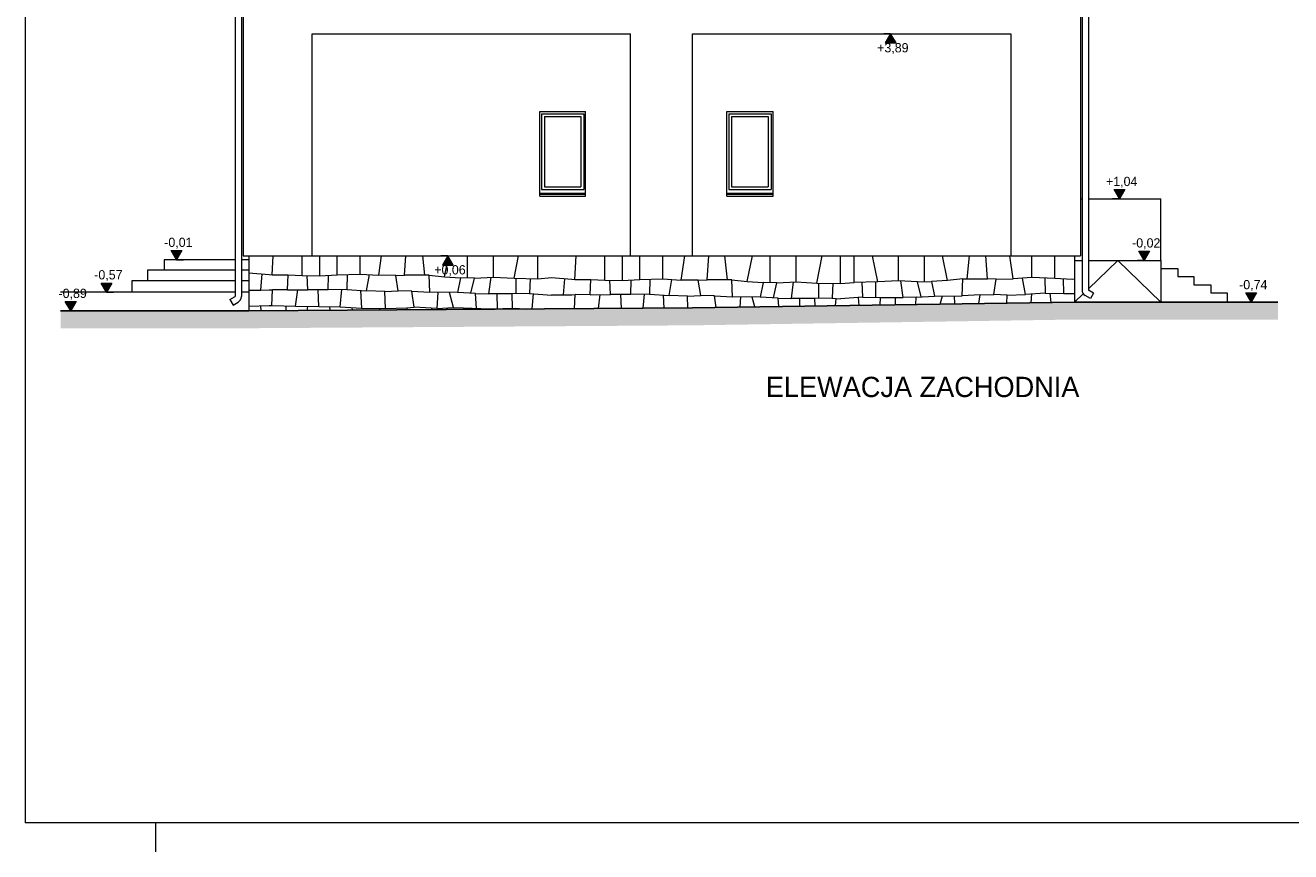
# Model space of a CAD drawing. Extents: x -510370 to -355890, y -22547 to 182180.
# Tile 4 of 256: x -453240 to -431414, y -22547 to -8295. Entities that reach past the tile are written whole.
import ezdxf

# ---------------------------------------------------------------- set-up
doc = ezdxf.new("R2010")
doc.units = 0
doc.header["$MEASUREMENT"] = 0
for name, color, linetype, lineweight in [('Arch opisy_Nr_Pióra__21', 7, 'Continuous', 9), ('ARCH TABELA_Nr_Pióra__21', 7, 'Continuous', 9), ('arch wypelnienia_Nr_Pióra__21', 7, 'Continuous', 9), ('INWENT RURY SPUSTOWE_Nr_Pióra__21', 7, 'Continuous', 9), ('INWENT TEREN_Nr_Pióra__1', 7, 'Continuous', 25), ('INWENT TEREN_Nr_Pióra__21', 7, 'Continuous', 9), ('INWENT WYMIARY_Nr_Pióra__21', 7, 'Continuous', 9), ('INWENT. OKNA_Nr_Pióra__5', 7, 'Continuous', 13), ('INWENT.ŚCIANY_Nr_Pióra__21', 7, 'Continuous', 9), ('Istniejące schody_Nr_Pióra__21', 7, 'Continuous', 9), ('Istniejące schody_Nr_Pióra__5', 7, 'Continuous', 13)]:
    doc.layers.add(name, color=color, linetype=linetype, lineweight=lineweight)
doc.layers.add('INWENT WYMIARY', color=7, linetype='Continuous')
doc.layers.add('INWENT.ŚCIANY_Nr_Pióra__2', color=7, linetype='Continuous', lineweight=13, true_color=0x7f7f7f)
doc.styles.add('GENERATED_STYLE_1', font='txt')
doc.styles.add('GENERATED_STYLE_6', font='txt')

# ---------------------------------------------------------------- blocks, each defined once
blk = doc.blocks.new('Wymiary_12', base_point=(-452457, -13220))
at = {"layer": 'INWENT WYMIARY_Nr_Pióra__21', "linetype": 'Continuous'}
blk.add_hatch(color=256, dxfattribs=at).paths.add_polyline_path([(-452457, -13220), (-452550, -13060), (-452364, -13060)], flags=0)
for p, q in [((-452457, -13220), (-452550, -13060)), ((-452550, -13060), (-452364, -13060)), ((-452364, -13060), (-452457, -13220)), ((-452457, -13220), (-452577, -13220)), ((-452457, -13220), (-452337, -13220))]:
    blk.add_line(p, q, dxfattribs=at)
at = {"layer": 'INWENT WYMIARY_Nr_Pióra__21', "insert": (-452667, -13028), "char_height": 160, "attachment_point": 7, "style": 'GENERATED_STYLE_1'}
blk.add_mtext('{-0,89}', dxfattribs=at)
blk = doc.blocks.new('Wymiary_13', base_point=(-451841, -12900))
at = {"layer": 'INWENT WYMIARY_Nr_Pióra__21', "linetype": 'Continuous'}
blk.add_hatch(color=256, dxfattribs=at).paths.add_polyline_path([(-451841, -12900), (-451934, -12740), (-451748, -12740)], flags=0)
for p, q in [((-451841, -12900), (-451934, -12740)), ((-451934, -12740), (-451748, -12740)), ((-451748, -12740), (-451841, -12900)), ((-451841, -12900), (-451961, -12900)), ((-451841, -12900), (-451721, -12900))]:
    blk.add_line(p, q, dxfattribs=at)
at = {"layer": 'INWENT WYMIARY_Nr_Pióra__21', "insert": (-452051, -12708), "char_height": 160, "attachment_point": 7, "style": 'GENERATED_STYLE_1'}
blk.add_mtext('{-0,57}', dxfattribs=at)
blk = doc.blocks.new('Wymiary_14', base_point=(-450634, -12340))
at = {"layer": 'INWENT WYMIARY_Nr_Pióra__21', "linetype": 'Continuous'}
blk.add_hatch(color=256, dxfattribs=at).paths.add_polyline_path([(-450634, -12340), (-450727, -12180), (-450541, -12180)], flags=0)
for p, q in [((-450634, -12340), (-450727, -12180)), ((-450727, -12180), (-450541, -12180)), ((-450541, -12180), (-450634, -12340)), ((-450634, -12340), (-450754, -12340)), ((-450634, -12340), (-450514, -12340))]:
    blk.add_line(p, q, dxfattribs=at)
at = {"layer": 'INWENT WYMIARY_Nr_Pióra__21', "insert": (-450844, -12148), "char_height": 160, "attachment_point": 7, "style": 'GENERATED_STYLE_1'}
blk.add_mtext('{-0,01}', dxfattribs=at)
blk = doc.blocks.new('Wymiary_15', base_point=(-445953, -12270))
at = {"layer": 'INWENT WYMIARY_Nr_Pióra__21', "linetype": 'Continuous'}
blk.add_hatch(color=256, dxfattribs=at).paths.add_polyline_path([(-445953, -12270), (-446046, -12430), (-445860, -12430)], flags=0)
for p, q in [((-445953, -12270), (-446073, -12270)), ((-445953, -12270), (-446046, -12430)), ((-446046, -12430), (-445860, -12430)), ((-445953, -12270), (-445833, -12270)), ((-445860, -12430), (-445953, -12270))]:
    blk.add_line(p, q, dxfattribs=at)
at = {"layer": 'INWENT WYMIARY_Nr_Pióra__21', "insert": (-446186, -12622), "char_height": 160, "attachment_point": 7, "style": 'GENERATED_STYLE_1'}
blk.add_mtext('{+0,06}', dxfattribs=at)
blk = doc.blocks.new('Wymiary_79', base_point=(-433939, -12350))
at = {"layer": 'INWENT WYMIARY_Nr_Pióra__21', "linetype": 'Continuous'}
blk.add_hatch(color=256, dxfattribs=at).paths.add_polyline_path([(-433939, -12350), (-434032, -12190), (-433847, -12190)], flags=0)
for p, q in [((-433939, -12350), (-434032, -12190)), ((-434032, -12190), (-433847, -12190)), ((-433847, -12190), (-433939, -12350)), ((-433939, -12350), (-434059, -12350)), ((-433939, -12350), (-433819, -12350))]:
    blk.add_line(p, q, dxfattribs=at)
at = {"layer": 'INWENT WYMIARY_Nr_Pióra__21', "insert": (-434149, -12158), "char_height": 160, "attachment_point": 7, "style": 'GENERATED_STYLE_1'}
blk.add_mtext('{-0,02}', dxfattribs=at)
blk = doc.blocks.new('Wymiary_80', base_point=(-434367, -11290))
at = {"layer": 'INWENT WYMIARY_Nr_Pióra__21', "linetype": 'Continuous'}
blk.add_hatch(color=256, dxfattribs=at).paths.add_polyline_path([(-434367, -11290), (-434460, -11130), (-434274, -11130)], flags=0)
for p, q in [((-434367, -11290), (-434460, -11130)), ((-434460, -11130), (-434274, -11130)), ((-434274, -11130), (-434367, -11290)), ((-434367, -11290), (-434487, -11290)), ((-434367, -11290), (-434247, -11290))]:
    blk.add_line(p, q, dxfattribs=at)
at = {"layer": 'INWENT WYMIARY_Nr_Pióra__21', "insert": (-434600, -11098), "char_height": 160, "attachment_point": 7, "style": 'GENERATED_STYLE_1'}
blk.add_mtext('{+1,04}', dxfattribs=at)
blk = doc.blocks.new('Wymiary_81', base_point=(-432093, -13070))
at = {"layer": 'INWENT WYMIARY_Nr_Pióra__21', "linetype": 'Continuous'}
blk.add_hatch(color=256, dxfattribs=at).paths.add_polyline_path([(-432093, -13070), (-432186, -12910), (-432001, -12910)], flags=0)
for p, q in [((-432093, -13070), (-432213, -13070)), ((-432093, -13070), (-432186, -12910)), ((-432186, -12910), (-432001, -12910)), ((-432001, -12910), (-432093, -13070)), ((-432093, -13070), (-431973, -13070))]:
    blk.add_line(p, q, dxfattribs=at)
at = {"layer": 'INWENT WYMIARY_Nr_Pióra__21', "insert": (-432303, -12878), "char_height": 160, "attachment_point": 7, "style": 'GENERATED_STYLE_1'}
blk.add_mtext('{-0,74}', dxfattribs=at)
blk = doc.blocks.new('Wymiary_83', base_point=(-438314, -8440))
at = {"layer": 'INWENT WYMIARY_Nr_Pióra__21', "linetype": 'Continuous'}
blk.add_hatch(color=256, dxfattribs=at).paths.add_polyline_path([(-438314, -8440), (-438407, -8600), (-438221, -8600)], flags=0)
for p, q in [((-438314, -8440), (-438434, -8440)), ((-438314, -8440), (-438407, -8600)), ((-438314, -8440), (-438194, -8440)), ((-438221, -8600), (-438314, -8440)), ((-438407, -8600), (-438221, -8600))]:
    blk.add_line(p, q, dxfattribs=at)
at = {"layer": 'INWENT WYMIARY_Nr_Pióra__21', "insert": (-438547, -8792), "char_height": 160, "attachment_point": 7, "style": 'GENERATED_STYLE_1'}
blk.add_mtext('{+3,89}', dxfattribs=at)

msp = doc.modelspace()

# ---------------------------------------------------------------- hatches: boundary and pattern name
at = {"layer": 'arch wypelnienia_Nr_Pióra__21', "linetype": 'Continuous'}
msp.add_hatch(color=256, dxfattribs=at).paths.add_polyline_path([(-449382.2, -13219.6), (-452632.2, -13219.6), (-452632.2, -13519.6), (-449382.2, -13519.6), (-449381.2, -13519.6), (-441729, -13469.6), (-435139.9, -13369.6), (-431634.4, -13369.6), (-431634.4, -13069.6), (-435142.2, -13069.6), (-441732.2, -13169.6)], flags=0)

# ---------------------------------------------------------------- linework, layer by layer
at = {"layer": 'ARCH TABELA_Nr_Pióra__21', "linetype": 'Continuous'}
for p, q in [((-453239.9, 6402.6), (-453239.9, -22047.4)), ((-412489.9, -22047.4), (-453239.9, -22047.4)), ((-450989.9, -22547.4), (-450989.9, -22047.4)), ((-450989.9, -22547.4), (-450989.9, -22047.4))]:
    msp.add_line(p, q, dxfattribs=at)
at = {"layer": 'INWENT RURY SPUSTOWE_Nr_Pióra__21', "linetype": 'Continuous'}
for p, q in [((-449622.2, -6928.9), (-449622.2, -12972.2)), ((-449512.2, -6928.9), (-449512.2, -12972.2)), ((-435012.2, -7021.6), (-435012.2, -12862.2)), ((-434902.2, -7021.6), (-434902.2, -12862.2)), ((-434812.9, -12913.7), (-434902.2, -12862.2)), ((-449711.5, -13023.7), (-449622.2, -12972.2)), ((-449711.5, -13023.7), (-449656.5, -13119)), ((-449656.5, -13119), (-449567.2, -13067.4)), ((-434867.9, -13009), (-434957.2, -12957.4)), ((-434812.9, -12913.7), (-434867.9, -13009))]:
    msp.add_line(p, q, dxfattribs=at)
for centre, start, end in [((-434902.2, -12862.2), 180, 240), ((-449622.2, -12972.2), 300, 0)]:
    msp.add_arc(centre, 110, start, end, dxfattribs=at)
at = {"layer": 'INWENT TEREN_Nr_Pióra__1', "linetype": 'Continuous'}
for p, q in [((-435142.2, -13069.6), (-441732.2, -13169.6)), ((-435142.2, -13069.6), (-431634.4, -13069.6)), ((-452632.2, -13219.6), (-449382.2, -13219.6)), ((-441732.2, -13169.6), (-449382.2, -13219.6))]:
    msp.add_line(p, q, dxfattribs=at)
at = {"layer": 'INWENT TEREN_Nr_Pióra__21', "linetype": 'Continuous'}
for p, q in [((-449622.2, -12899.6), (-452632.2, -12899.6)), ((-449382.2, -12899.6), (-449512.2, -12899.6))]:
    msp.add_line(p, q, dxfattribs=at)
at = {"layer": 'INWENT. OKNA_Nr_Pióra__5', "linetype": 'Continuous'}
for p, q in [((-444337.2, -9819.6), (-443607.2, -9819.6)), ((-444337.2, -9819.6), (-444337.2, -11129.6)), ((-443607.2, -9819.6), (-443607.2, -11129.6)), ((-441107.2, -9819.6), (-440377.2, -9819.6)), ((-441107.2, -9819.6), (-441107.2, -11129.6)), ((-440377.2, -9819.6), (-440377.2, -11129.6)), ((-444287.2, -9869.6), (-444287.2, -11079.6)), ((-444287.2, -9869.6), (-443657.2, -9869.6)), ((-443657.2, -9869.6), (-443657.2, -11079.6)), ((-441057.2, -9869.6), (-441057.2, -11079.6)), ((-441057.2, -9869.6), (-440427.2, -9869.6)), ((-440427.2, -9869.6), (-440427.2, -11079.6)), ((-444337.2, -11129.6), (-443607.2, -11129.6)), ((-444287.2, -11079.6), (-443657.2, -11079.6)), ((-441107.2, -11129.6), (-440377.2, -11129.6)), ((-441057.2, -11079.6), (-440427.2, -11079.6))]:
    msp.add_line(p, q, dxfattribs=at)
at = {"layer": 'INWENT.ŚCIANY_Nr_Pióra__2', "linetype": 'Continuous'}
for p, q in [((-448982.8, -12596.6), (-448963.9, -12269.6)), ((-448466.3, -12609.4), (-448466.3, -12269.6)), ((-448161.9, -12613.9), (-448161.9, -12269.6)), ((-447860.6, -12599.2), (-447860.6, -12269.6)), ((-447466.2, -12584.5), (-447466.2, -12269.6)), ((-447145.1, -12606.4), (-447094.6, -12269.6)), ((-446697.1, -12603.2), (-446675, -12269.6)), ((-446348.7, -12604.4), (-446385, -12269.6)), ((-446007.9, -12634.8), (-445935.3, -12269.6)), ((-445615.1, -12652), (-445615.1, -12269.6)), ((-445163.1, -12637.4), (-445163.1, -12269.6)), ((-444810.2, -12658.1), (-444730.7, -12269.6)), ((-444401.3, -12665.7), (-444401.3, -12269.6)), ((-443762.8, -12678.2), (-443739.2, -12269.6)), ((-443246.3, -12691), (-443246.3, -12269.6)), ((-442941.9, -12695.6), (-442941.9, -12269.6)), ((-442640.6, -12680.8), (-442640.6, -12269.6)), ((-442246.2, -12666.1), (-442246.2, -12269.6)), ((-441925.1, -12688), (-441862.4, -12269.6)), ((-441477.1, -12684.8), (-441449.6, -12269.6)), ((-441128.7, -12686), (-441173.9, -12269.6)), ((-440787.9, -12716.4), (-440699, -12269.6)), ((-440395.1, -12733.6), (-440395.1, -12269.6)), ((-439943.1, -12719), (-439943.1, -12269.6)), ((-439590.2, -12739.7), (-439494, -12269.6)), ((-439181.3, -12747.3), (-439181.3, -12269.6)), ((-438942.2, -12728.4), (-438942.2, -12269.6)), ((-438533.3, -12720.8), (-438625.7, -12269.6)), ((-438180.4, -12700.1), (-438180.4, -12269.6)), ((-437728.5, -12714.7), (-437728.5, -12269.6)), ((-437335.6, -12697.5), (-437420.8, -12269.6)), ((-436994.9, -12667.1), (-436951.7, -12269.6)), ((-436646.4, -12665.9), (-436672.7, -12269.6)), ((-436198.4, -12669.1), (-436258.3, -12269.6)), ((-435877.3, -12647.2), (-435877.3, -12269.6)), ((-435483, -12661.9), (-435483, -12269.6)), ((-449382.2, -12565.1), (-449032.2, -12592.7)), ((-449175.3, -12861.7), (-449153.3, -12583.2)), ((-449032.2, -12592.7), (-448982.8, -12596.6)), ((-448982.8, -12596.7), (-448708.4, -12599.8)), ((-448718.7, -12860), (-448708.4, -12599.8)), ((-448708.4, -12599.8), (-448466.3, -12609.4)), ((-448466.3, -12609.4), (-448161.9, -12613.9)), ((-448365.6, -12855), (-448376.3, -12610.7)), ((-448161.9, -12613.9), (-447860.6, -12599.2)), ((-448014.8, -12858.4), (-448012.6, -12606.6)), ((-447860.6, -12599.2), (-447466.2, -12584.5)), ((-447688.1, -12592.7), (-447694, -12850.5)), ((-447466.2, -12584.5), (-447145.1, -12606.4)), ((-447356.9, -12873.1), (-447305.7, -12595.4)), ((-446851.7, -12609.5), (-447145.1, -12606.4)), ((-446851.7, -12609.5), (-446697.1, -12603.2)), ((-446810.7, -12874.5), (-446851.7, -12609.5)), ((-446274, -12604.6), (-446697.1, -12603.2)), ((-446264.9, -12895.4), (-446274, -12604.6)), ((-446274, -12604.6), (-446007.9, -12634.8)), ((-446007.9, -12634.8), (-445735.4, -12648.4)), ((-445735.4, -12648.4), (-445785.3, -12902.8)), ((-445494.8, -12655.5), (-445735.4, -12648.4)), ((-445553.6, -12914.8), (-445494.8, -12655.5)), ((-445494.8, -12655.5), (-445163.1, -12637.4)), ((-445245.6, -12926.9), (-445207.5, -12639.8)), ((-445163.1, -12637.4), (-444810.2, -12658.1)), ((-444810.2, -12658.1), (-444401.3, -12665.7)), ((-444775.8, -12925.1), (-444770.9, -12658.8)), ((-444401.3, -12665.7), (-444162.2, -12646.7)), ((-444162.2, -12646.7), (-443812.2, -12674.3)), ((-435877.3, -12647.2), (-436198.4, -12669.1)), ((-435986.6, -12935.8), (-436037.9, -12658.1)), ((-435483, -12661.9), (-435877.3, -12647.2)), ((-435655.5, -12655.4), (-435649.5, -12913.2)), ((-449382.2, -12861.7), (-449175.3, -12861.7)), ((-449175.3, -12861.7), (-449032.2, -12859.1)), ((-449032.2, -12859.1), (-448976.4, -12858.1)), ((-448988.9, -13127.6), (-448976.4, -12858.1)), ((-448718.7, -12860), (-448976.4, -12858.1)), ((-448718.7, -12860), (-448365.6, -12855)), ((-448578.6, -13140.8), (-448542.1, -12857.5)), ((-448014.8, -12858.4), (-448365.6, -12855)), ((-448176, -13143), (-448190.2, -12856.7)), ((-447694, -12850.5), (-448014.8, -12858.4)), ((-447811.7, -13149.7), (-447780.3, -12852.6)), ((-447694, -12850.5), (-447356.9, -12873.1)), ((-447460.5, -12866.2), (-447438.4, -13175.6)), ((-447041, -12884), (-447356.9, -12873.1)), ((-447041, -12884), (-446810.7, -12874.5)), ((-446573.9, -12881.7), (-446810.7, -12874.5)), ((-444530.2, -12663.3), (-444541.4, -12919.3)), ((-443955.3, -12943.3), (-443933.3, -12664.8)), ((-443812.2, -12674.3), (-443762.8, -12678.2)), ((-443762.8, -12678.3), (-443488.4, -12681.4)), ((-443498.7, -12941.7), (-443488.4, -12681.4)), ((-443488.4, -12681.4), (-443246.3, -12691)), ((-443246.3, -12691), (-442941.9, -12695.6)), ((-443145.6, -12936.7), (-443156.3, -12692.4)), ((-442941.9, -12695.6), (-442640.6, -12680.8)), ((-442794.8, -12940), (-442792.6, -12688.2)), ((-442640.6, -12680.8), (-442246.2, -12666.1)), ((-442468.1, -12674.4), (-442474, -12932.1)), ((-442246.2, -12666.1), (-441925.1, -12688)), ((-442136.9, -12954.8), (-442085.7, -12677.1)), ((-441631.7, -12691.2), (-441925.1, -12688)), ((-441631.7, -12691.2), (-441477.1, -12684.8)), ((-441590.7, -12956.2), (-441631.7, -12691.2)), ((-441054, -12686.2), (-441477.1, -12684.8)), ((-441044.9, -12977), (-441054, -12686.2)), ((-441054, -12686.2), (-440787.9, -12716.4)), ((-440787.9, -12716.4), (-440515.4, -12730.1)), ((-440515.4, -12730.1), (-440565.3, -12984.5)), ((-440274.8, -12737.2), (-440515.4, -12730.1)), ((-440333.6, -12996.5), (-440274.8, -12737.2)), ((-440274.8, -12737.2), (-439943.1, -12719)), ((-440025.6, -13008.5), (-439987.5, -12721.4)), ((-439943.1, -12719), (-439590.2, -12739.7)), ((-439590.2, -12739.7), (-439181.3, -12747.3)), ((-439555.8, -13006.7), (-439550.9, -12740.5)), ((-439310.2, -12744.9), (-439321.4, -13001)), ((-439181.3, -12747.3), (-438942.2, -12728.4)), ((-438533.3, -12720.8), (-438942.2, -12728.4)), ((-438813.3, -12726), (-438802.1, -12982)), ((-438567.7, -12987.8), (-438572.7, -12721.5)), ((-438180.4, -12700.1), (-438533.3, -12720.8)), ((-437848.8, -12718.3), (-438180.4, -12700.1)), ((-438098, -12989.6), (-438136.1, -12702.5)), ((-437848.8, -12718.3), (-437608.2, -12711.1)), ((-437790, -12977.5), (-437848.8, -12718.3)), ((-437335.6, -12697.5), (-437608.2, -12711.1)), ((-437608.2, -12711.1), (-437558.2, -12965.6)), ((-437069.5, -12667.3), (-437335.6, -12697.5)), ((-437078.6, -12958.1), (-437069.5, -12667.3)), ((-437069.5, -12667.3), (-436646.4, -12665.9)), ((-436491.9, -12672.2), (-436646.4, -12665.9)), ((-436532.9, -12937.2), (-436491.9, -12672.2)), ((-436491.9, -12672.2), (-436198.4, -12669.1)), ((-435181.6, -12676.6), (-435483, -12661.9)), ((-435328.8, -12921.1), (-435331, -12669.3)), ((-435142.2, -12676), (-435181.6, -12676.6)), ((-447025.2, -13177.4), (-447041, -12884)), ((-446533, -13158.9), (-446573.9, -12881.7)), ((-446573.9, -12881.7), (-446264.9, -12895.4)), ((-445785.3, -12902.8), (-446264.9, -12895.4)), ((-446125.9, -12897.5), (-446139.7, -13180)), ((-445853.5, -13161.8), (-445921.5, -12900.7)), ((-445472.1, -12919), (-445785.3, -12902.8)), ((-445458.3, -13176.7), (-445472.1, -12919)), ((-445472.1, -12919), (-445245.6, -12926.9)), ((-444848.1, -12926.9), (-445245.6, -12926.9)), ((-445109.3, -12926.9), (-445101.6, -13183.1)), ((-444541.4, -12919.3), (-444848.1, -12926.9)), ((-444848.1, -12926.9), (-444840.6, -13175.2)), ((-444541.4, -12919.3), (-444162.2, -12949.6)), ((-444494.8, -13187.7), (-444473.8, -12924.7)), ((-444162.2, -12943.3), (-443955.3, -12943.3)), ((-443955.3, -12943.3), (-443812.2, -12940.7)), ((-443812.2, -12940.7), (-443756.4, -12939.7)), ((-443767.7, -13182.9), (-443756.4, -12939.7)), ((-443498.7, -12941.7), (-443756.4, -12939.7)), ((-443498.7, -12941.7), (-443145.6, -12936.7)), ((-443353.2, -13180.2), (-443322.1, -12939.2)), ((-442794.8, -12940), (-443145.6, -12936.7)), ((-442958.3, -13177.6), (-442970.2, -12938.3)), ((-442474, -12932.1), (-442794.8, -12940)), ((-442585.8, -13175.2), (-442560.3, -12934.2)), ((-442474, -12932.1), (-442136.9, -12954.8)), ((-442240.5, -12947.8), (-442224.4, -13172.8)), ((-441821, -12965.6), (-442136.9, -12954.8)), ((-441821, -12965.6), (-441590.7, -12956.2)), ((-441810, -13170.1), (-441821, -12965.6)), ((-441353.9, -12963.4), (-441590.7, -12956.2)), ((-441353.9, -12963.4), (-441044.9, -12977)), ((-441324.3, -13163.4), (-441353.9, -12963.4)), ((-440565.3, -12984.5), (-441044.9, -12977)), ((-440905.9, -12979.2), (-440914.6, -13157.2)), ((-440656.9, -13153.3), (-440701.5, -12982.4)), ((-440252.1, -13000.7), (-440565.3, -12984.5)), ((-440252.1, -13000.7), (-440025.6, -13008.5)), ((-440244.3, -13147), (-440252.1, -13000.7)), ((-439628.1, -13008.5), (-440025.6, -13008.5)), ((-439889.3, -13008.5), (-439885.3, -13141.6)), ((-439321.4, -13001), (-439628.1, -13008.5)), ((-439628.1, -13008.5), (-439624.2, -13137.6)), ((-439321.4, -13001), (-439180.3, -13012.2)), ((-439263.8, -13132.2), (-439253.8, -13006.4)), ((-438802.1, -12982), (-439180.3, -13012.2)), ((-438858.7, -13126), (-438869.8, -12987.4)), ((-438802.1, -12982), (-438495.5, -12989.6)), ((-438495.5, -12989.6), (-438499.4, -13120.6)), ((-438495.5, -12989.6), (-438098, -12989.6)), ((-438234.3, -12989.6), (-438238.1, -13116.6)), ((-437871.5, -12981.7), (-438098, -12989.6)), ((-437878.4, -13111.1), (-437871.5, -12981.7)), ((-437871.5, -12981.7), (-437558.2, -12965.6)), ((-437558.2, -12965.6), (-437078.6, -12958.1)), ((-437458.9, -13104.8), (-437422.1, -12963.4)), ((-437217.7, -12960.2), (-437210.8, -13101)), ((-436769.7, -12944.4), (-437078.6, -12958.1)), ((-436791.9, -13094.6), (-436769.7, -12944.4)), ((-436769.7, -12944.4), (-436532.9, -12937.2)), ((-436302.6, -12946.7), (-436532.9, -12937.2)), ((-436310.1, -13087.3), (-436302.6, -12946.7)), ((-436302.6, -12946.7), (-435986.6, -12935.8)), ((-435649.5, -12913.2), (-435986.6, -12935.8)), ((-435883.1, -12928.9), (-435894, -13081)), ((-435649.5, -12913.2), (-435328.8, -12921.1)), ((-435546.3, -13075.7), (-435563.3, -12915.3)), ((-435328.8, -12921.1), (-435142.2, -12919.3)), ((-449382.2, -13139.6), (-449032.2, -13128.9)), ((-449185.6, -13133.6), (-449178.8, -13218.3)), ((-449032.2, -13128.9), (-448988.9, -13127.6)), ((-448988.9, -13127.6), (-448578.6, -13140.8)), ((-448745.8, -13135.4), (-448745.8, -13215.5)), ((-448578.6, -13140.8), (-448176, -13143)), ((-448375.1, -13141.9), (-448383.6, -13213.1)), ((-448176, -13143), (-447811.7, -13149.7)), ((-447994.8, -13146.3), (-447987.3, -13210.5)), ((-447811.7, -13149.7), (-447438.4, -13175.6)), ((-447607.2, -13163.9), (-447602.2, -13208)), ((-447438.4, -13175.6), (-447025.2, -13177.4)), ((-447128.1, -13176.9), (-447128.9, -13204.9)), ((-447025.2, -13177.4), (-446660.2, -13167.9)), ((-446660.2, -13167.9), (-446533, -13158.9)), ((-446660.2, -13167.9), (-446657.8, -13201.8)), ((-446139.7, -13180), (-446533, -13158.9)), ((-446234.6, -13174.9), (-446232.1, -13199)), ((-446139.7, -13180), (-445853.5, -13161.8)), ((-445853.5, -13161.8), (-445680.8, -13166.3)), ((-445680.8, -13166.3), (-445681.7, -13195.4)), ((-445680.8, -13166.3), (-445235.8, -13187.1)), ((-445235.8, -13187.1), (-445236, -13192.5)), ((-445235.8, -13187.1), (-444781.5, -13173.5)), ((-444781.5, -13173.5), (-444780.6, -13189.5)), ((-444781.5, -13173.5), (-444590.5, -13188.3))]:
    msp.add_line(p, q, dxfattribs=at)
at = {"layer": 'INWENT.ŚCIANY_Nr_Pióra__21', "linetype": 'Continuous'}
for p, q in [((-435042.2, -6389.6), (-435042.2, -12269.6)), ((-449482.2, -6588.9), (-449482.2, -12269.6)), ((-448292.2, -12269.6), (-448292.2, -8439.6)), ((-448292.2, -8439.6), (-442802.2, -8439.6)), ((-442802.2, -12269.6), (-442802.2, -8439.6)), ((-441732.2, -12269.6), (-441732.2, -8439.6)), ((-441732.2, -8439.6), (-436242.2, -8439.6)), ((-436242.2, -8439.6), (-436242.2, -12269.6)), ((-444367.2, -11239.6), (-444367.2, -9779.6)), ((-444367.2, -9779.6), (-443577.2, -9779.6)), ((-443577.2, -11239.6), (-443577.2, -9779.6)), ((-441142.2, -11239.6), (-441142.2, -9779.6)), ((-441142.2, -9779.6), (-440342.2, -9779.6)), ((-440342.2, -11239.6), (-440342.2, -9779.6)), ((-444367.2, -11189.6), (-443577.2, -11189.6)), ((-444367.2, -11209.6), (-443577.2, -11209.6)), ((-444367.2, -11239.6), (-443577.2, -11239.6)), ((-441142.2, -11189.6), (-440342.2, -11189.6)), ((-441142.2, -11209.6), (-440342.2, -11209.6)), ((-441142.2, -11239.6), (-440342.2, -11239.6)), ((-449482.2, -12269.6), (-435042.2, -12269.6)), ((-449382.2, -12269.6), (-449382.2, -13219.6)), ((-435142.2, -12269.6), (-435142.2, -13069.6))]:
    msp.add_line(p, q, dxfattribs=at)
at = {"layer": 'Istniejące schody_Nr_Pióra__21', "linetype": 'Continuous'}
for p, q in [((-450842.2, -12339.6), (-450842.2, -12519.6)), ((-449622.2, -12339.6), (-450842.2, -12339.6)), ((-449382.2, -12339.6), (-449512.2, -12339.6)), ((-451132.2, -12519.6), (-451132.2, -12699.6)), ((-449622.2, -12519.6), (-451132.2, -12519.6)), ((-449382.2, -12519.6), (-449512.2, -12519.6)), ((-451402.2, -12699.6), (-451402.2, -12899.6)), ((-449622.2, -12699.6), (-451402.2, -12699.6)), ((-449382.2, -12699.6), (-449512.2, -12699.6))]:
    msp.add_line(p, q, dxfattribs=at)
at = {"layer": 'Istniejące schody_Nr_Pióra__5', "linetype": 'Continuous'}
for p, q in [((-435042.2, -11289.6), (-435012.2, -11289.6)), ((-434902.2, -11289.6), (-433652.2, -11289.6)), ((-433652.2, -12349.6), (-433652.2, -11289.6)), ((-435142.2, -12349.6), (-435012.2, -12349.6)), ((-434397.2, -12349.6), (-434902.2, -12837.7)), ((-434902.2, -12349.6), (-433652.2, -12349.6)), ((-433652.2, -13069.6), (-434397.2, -12349.6)), ((-433652.2, -12349.6), (-433652.2, -13069.6)), ((-433652.2, -12489.6), (-433362.2, -12489.6)), ((-433362.2, -12489.6), (-433362.2, -12629.6)), ((-433362.2, -12629.6), (-433082.2, -12629.6)), ((-433082.2, -12629.6), (-433082.2, -12769.6)), ((-433082.2, -12769.6), (-432792.2, -12769.6)), ((-432792.2, -12769.6), (-432792.2, -12909.6)), ((-434992.5, -12925), (-435142.2, -13069.6)), ((-432792.2, -12909.6), (-432512.2, -12909.6)), ((-432512.2, -12909.6), (-432512.2, -13069.6))]:
    msp.add_line(p, q, dxfattribs=at)

# ---------------------------------------------------------------- block references
at = {"layer": 'INWENT WYMIARY', "linetype": 'Continuous'}
for name, p in [('Wymiary_83', (-438314, -8439.6)), ('Wymiary_80', (-434366.8, -11289.6)), ('Wymiary_14', (-450633.9, -12339.6)), ('Wymiary_79', (-433939.4, -12349.6)), ('Wymiary_15', (-445953, -12269.6)), ('Wymiary_13', (-451840.8, -12899.6)), ('Wymiary_12', (-452457.1, -13219.6)), ('Wymiary_81', (-432093.4, -13069.6))]:
    msp.add_blockref(name, p, dxfattribs=at)

# ---------------------------------------------------------------- texts
at = {"layer": 'Arch opisy_Nr_Pióra__21', "linetype": 'Continuous', "insert": (-435058.2, -14356.9), "char_height": 350, "attachment_point": 3, "style": 'GENERATED_STYLE_6'}
msp.add_mtext('{ELEWACJA ZACHODNIA}', dxfattribs=at)

doc.saveas('drawing.dxf')
